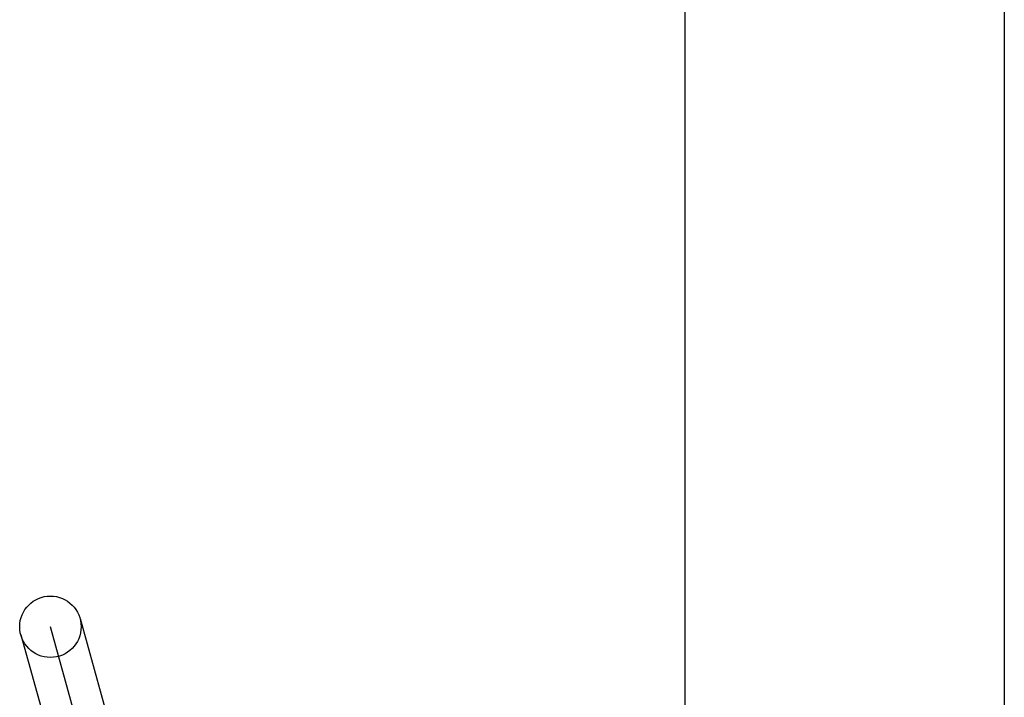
# Model space of a CAD drawing. Header units: inches. Extents: x 0 to 270, y 0 to 175.
# Tile 54 of 95: x 77.623 to 77.944, y 87.046 to 87.267. Entities that reach past the tile are written whole.
import ezdxf

# ---------------------------------------------------------------- set-up
doc = ezdxf.new("R2010")
doc.units = ezdxf.units.IN
doc.header["$LTSCALE"] = 14.84127
doc.header["$MEASUREMENT"] = 0
doc.linetypes.add('HIDDEN', pattern=[0.2, 0.1, -0.1])
doc.layers.add('DEFAULT_2', color=8, linetype='HIDDEN')
doc.layers.add('RIGHT_OR_MAIN_DOOR_ASSEMBLY', color=7, linetype='CONTINUOUS')

msp = doc.modelspace()

# ---------------------------------------------------------------- linework, layer by layer
at = {"layer": 'DEFAULT_2', "color": 8, "linetype": 'HIDDEN'}
for p, q in [((77.86889, 82.57319), (77.86889, 88.0737)), ((77.68434, 86.88635), (77.63344, 87.06939)), ((77.64308, 87.07208), (77.69397, 86.88903)), ((77.62381, 87.06672), (77.6747, 86.88367))]:
    msp.add_line(p, q, dxfattribs=at)
msp.add_circle((77.63344, 87.0694), 0.01, dxfattribs=at)
at = {"layer": 'RIGHT_OR_MAIN_DOOR_ASSEMBLY', "color": 8, "linetype": 'HIDDEN'}
msp.add_line((77.94389, 93.94537), (77.94389, 77.13537), dxfattribs=at)
at = {"layer": 'RIGHT_OR_MAIN_DOOR_ASSEMBLY', "color": 3, "linetype": 'Continuous'}
msp.add_line((77.83989, 93.79037), (77.83989, 77.29037), dxfattribs=at)

doc.saveas('drawing.dxf')
